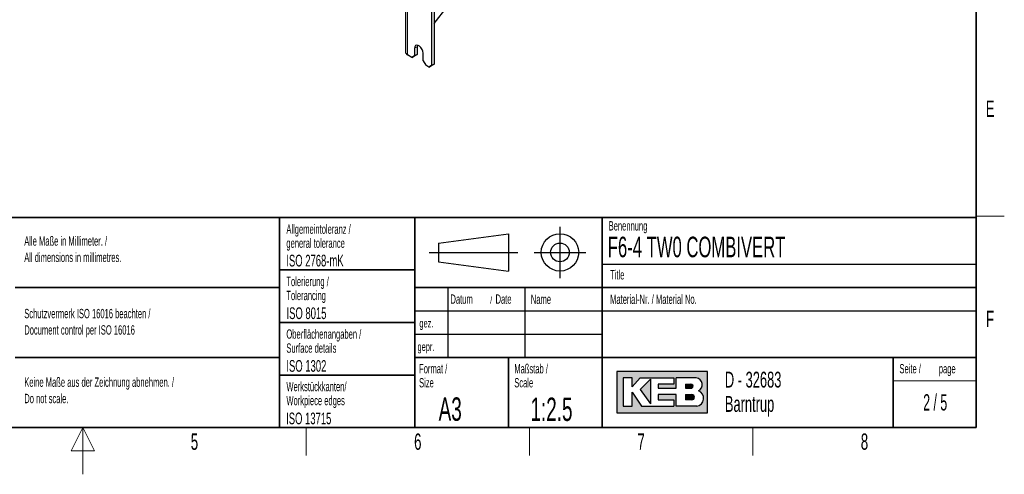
# Paper-space layout 'Blatt2' of a CAD drawing. Header units: millimetres. Extents: x 5 to 418, y 2 to 292.
# Tile 41 of 50: x 203 to 414, y 2 to 99. Entities that reach past the tile are written whole.
import ezdxf

# ---------------------------------------------------------------- set-up
doc = ezdxf.new("R2010")
doc.units = ezdxf.units.MM
doc.layers.add('SLD-0', color=7, linetype='Continuous')
doc.styles.add('SLDTEXTSTYLE0', font='TXT', dxfattribs={"width": 0.605})
doc.styles.add('SLDTEXTSTYLE1', font='TXT', dxfattribs={"width": 0.563})

# ---------------------------------------------------------------- blocks, each defined once
blk = doc.blocks.new('SW_NOTE_0_23')
at = {"layer": 'SLD-0', "color": 0, "char_height": 2, "attachment_point": 1, "style": 'SLDTEXTSTYLE0'}
for s, insert in [('Alle Maße in Millimeter. /', (0, 2.5781354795)), ('All dimensions in millimetres.', (0, -0.9218646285))]:
    blk.add_mtext(s, dxfattribs=dict(at, insert=insert))
blk = doc.blocks.new('SW_NOTE_0_26')
at = {"layer": 'SLD-0', "color": 0, "char_height": 2, "attachment_point": 1, "style": 'SLDTEXTSTYLE0'}
for s, insert in [('Keine Maße aus der Zeichnung abnehmen. /', (0, 2.5781354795)), ('Do not scale.', (0, -0.9218646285))]:
    blk.add_mtext(s, dxfattribs=dict(at, insert=insert))
blk = doc.blocks.new('SW_NOTE_0_27')
at = {"layer": 'SLD-0', "color": 0, "char_height": 2, "attachment_point": 1, "style": 'SLDTEXTSTYLE0'}
for s, insert in [('Schutzvermerk ISO 16016 beachten /', (0, 2.5781354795)), ('Document control per ISO 16016', (0, -0.9218646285))]:
    blk.add_mtext(s, dxfattribs=dict(at, insert=insert))
blk = doc.blocks.new('SW_NOTE_0_28')
at = {"layer": 'SLD-0', "color": 0, "char_height": 2, "attachment_point": 1, "style": 'SLDTEXTSTYLE0'}
for s, insert in [('Werkstückkanten/', (0, 2.5781354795)), ('Workpiece edges', (0, -0.4218645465))]:
    blk.add_mtext(s, dxfattribs=dict(at, insert=insert))
blk = doc.blocks.new('SW_NOTE_0_29')
at = {"layer": 'SLD-0', "color": 0, "char_height": 2, "attachment_point": 1, "style": 'SLDTEXTSTYLE0'}
for s, insert in [('Oberflächenangaben /', (0, 2.5781354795)), ('Surface details', (0, -0.4218645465))]:
    blk.add_mtext(s, dxfattribs=dict(at, insert=insert))
blk = doc.blocks.new('SW_NOTE_0_30')
at = {"layer": 'SLD-0', "color": 0, "char_height": 2, "attachment_point": 1, "style": 'SLDTEXTSTYLE0'}
for s, insert in [('Tolerierung /', (0, 2.5781354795)), ('Tolerancing', (0, -0.4218645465))]:
    blk.add_mtext(s, dxfattribs=dict(at, insert=insert))
blk = doc.blocks.new('SW_NOTE_0_31')
at = {"layer": 'SLD-0', "color": 0, "char_height": 2, "attachment_point": 1, "style": 'SLDTEXTSTYLE0'}
for s, insert in [('Allgemeintoleranz /', (0, 2.5781354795)), ('general tolerance', (0, -0.4218645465))]:
    blk.add_mtext(s, dxfattribs=dict(at, insert=insert))
blk = doc.blocks.new('SW_NOTE_0_32')
at = {"layer": 'SLD-0', "color": 0, "char_height": 2, "attachment_point": 1, "style": 'SLDTEXTSTYLE0'}
for s, insert in [('Format /', (0, 2.5781354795)), ('Size', (0, -0.4218645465))]:
    blk.add_mtext(s, dxfattribs=dict(at, insert=insert))
blk = doc.blocks.new('SW_NOTE_0_33')
at = {"layer": 'SLD-0', "color": 0, "attachment_point": 1, "style": 'SLDTEXTSTYLE0'}
for s, insert, char_height in [('Datum', (0, 2.5781354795), 2), ('/', (8.4829859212, 2.0780460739), 1.5), ('Date', (9.6392361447, 2.5781354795), 2)]:
    blk.add_mtext(s, dxfattribs=dict(at, insert=insert, char_height=char_height))
blk = doc.blocks.new('SW_NOTE_0_34')
at = {"layer": 'SLD-0', "color": 0, "char_height": 2, "attachment_point": 1, "style": 'SLDTEXTSTYLE0'}
for s, insert in [('Maßstab /', (0, 2.5781354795)), ('Scale', (0, -0.4218645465))]:
    blk.add_mtext(s, dxfattribs=dict(at, insert=insert))
blk = doc.blocks.new('SW_NOTE_0_35')
at = {"layer": 'SLD-0', "color": 0, "char_height": 3.4, "attachment_point": 1, "style": 'SLDTEXTSTYLE0'}
for s, insert in [('D - 32683', (0, 4.3828303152)), ('Barntrup', (0, -0.8171696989))]:
    blk.add_mtext(s, dxfattribs=dict(at, insert=insert))
blk = doc.blocks.new('SW_NOTE_0_36')
at = {"layer": 'SLD-0', "color": 0, "char_height": 2, "attachment_point": 1, "style": 'SLDTEXTSTYLE0'}
for s, insert in [('Seite /', (0, 2.5781354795)), ('page', (8.413542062, 2.5784205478))]:
    blk.add_mtext(s, dxfattribs=dict(at, insert=insert))

psp = doc.layouts.new('Blatt2')

# ---------------------------------------------------------------- hatches: boundary and pattern name
at = {"linetype": 'Continuous'}
h = psp.add_hatch(color=7, dxfattribs=at)
h.paths.add_polyline_path([(331.1423676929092, 15.18257760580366), (350.5207896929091, 15.18257760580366), (350.5207896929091, 24.04128480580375), (331.1423676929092, 24.04128480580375)], flags=0)
edge = h.paths.add_edge_path(flags=0)
edge.add_arc((347.9991875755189, 18.26988521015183), 1.720915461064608, -81.72003226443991, 70.17096003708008, ccw=False)
edge.add_line((348.2470169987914, 16.56690822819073), (348.2293995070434, 16.56675060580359))
edge.add_line((348.2293995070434, 16.56675060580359), (343.8767592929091, 16.56675060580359))
edge.add_line((343.8767592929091, 16.56675060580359), (343.8767592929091, 19.05826200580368))
edge.add_line((343.8767592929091, 19.05826200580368), (340.0010748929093, 19.05826200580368))
edge.add_line((340.0010748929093, 19.05826200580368), (340.0010748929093, 17.95092360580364))
edge.add_line((340.0010748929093, 17.95092360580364), (343.3230900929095, 17.95092360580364))
edge.add_line((343.3230900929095, 17.95092360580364), (343.3230900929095, 16.56675060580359))
edge.add_line((343.3230900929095, 16.56675060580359), (336.4022250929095, 16.56675060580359))
edge.add_line((336.4022250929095, 16.56675060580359), (334.4643828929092, 19.61193120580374))
edge.add_line((334.4643828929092, 19.61193120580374), (334.4643828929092, 16.56675060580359))
edge.add_line((334.4643828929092, 16.56675060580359), (332.5265406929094, 16.56675060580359))
edge.add_line((332.5265406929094, 16.56675060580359), (332.5265406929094, 22.65711180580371))
edge.add_line((332.5265406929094, 22.65711180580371), (334.4643828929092, 22.65711180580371))
edge.add_line((334.4643828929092, 22.65711180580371), (334.4643828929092, 20.71926960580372))
edge.add_line((334.4643828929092, 20.71926960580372), (336.1253904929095, 22.65711180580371))
edge.add_line((336.1253904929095, 22.65711180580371), (343.3230900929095, 22.65711180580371))
edge.add_line((343.3230900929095, 22.65711180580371), (343.3230900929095, 21.27293880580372))
edge.add_line((343.3230900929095, 21.27293880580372), (340.0010748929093, 21.27293880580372))
edge.add_line((340.0010748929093, 21.27293880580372), (340.0010748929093, 20.44243500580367))
edge.add_line((340.0010748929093, 20.44243500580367), (343.8767592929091, 20.44243500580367))
edge.add_line((343.8767592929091, 20.44243500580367), (343.8767592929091, 22.65711180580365))
edge.add_line((343.8767592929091, 22.65711180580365), (348.1497422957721, 22.65711180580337))
edge.add_line((348.1497422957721, 22.65711180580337), (348.151741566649, 22.65711180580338))
edge.add_line((348.151741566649, 22.65711180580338), (348.1521661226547, 22.65713246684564))
edge.add_arc((347.9523797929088, 21.20834406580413), 1.462498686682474, -64.4589412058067, 82.1484933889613, ccw=False)
psp.add_hatch(color=7, dxfattribs=at).paths.add_polyline_path([(338.3400672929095, 17.12041980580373), (338.3400672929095, 22.38027720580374), (336.1253904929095, 20.16560040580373)], flags=0)
h = psp.add_hatch(color=7, dxfattribs=at)
edge = h.paths.add_edge_path(flags=0)
edge.add_line((345.8146014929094, 20.44243500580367), (346.974194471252, 20.44243500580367))
edge.add_arc((347.0534490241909, 20.85768690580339), 0.4227474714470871, 259.1945394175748, 460.8054605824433)
edge.add_line((346.9741944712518, 21.27293880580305), (345.8146014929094, 21.27293880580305))
edge.add_line((345.8146014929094, 21.27293880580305), (345.8146014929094, 20.44243500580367))
h = psp.add_hatch(color=7, dxfattribs=at)
edge = h.paths.add_edge_path(flags=0)
edge.add_line((345.8146014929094, 17.95092360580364), (347.1991847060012, 17.95092360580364))
edge.add_arc((347.1991847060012, 18.50459280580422), 0.5536692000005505, 270.0000000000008, 450.0000000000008)
edge.add_line((347.1991847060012, 19.05826200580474), (347.1703327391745, 19.05826200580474))
edge.add_line((347.1703327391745, 19.05826200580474), (345.8146014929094, 19.05826200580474))
edge.add_line((345.8146014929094, 19.05826200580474), (345.8146014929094, 17.95092360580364))

# ---------------------------------------------------------------- linework, layer by layer
at = {"color": 7, "linetype": 'Continuous', "lineweight": 25}
for p, q in [((285.958870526, 214.9118546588), (285.958870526, 92.4307328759)), ((291.5186688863, 210.6664304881), (291.5186688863, 89.491771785)), ((292.0843544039, 210.9929937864), (292.0843544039, 89.8183350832)), ((292.0843533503, 98.5249477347), (294.9127801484, 102.0434829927)), ((287.9265667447, 93.1985282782), (287.9265667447, 91.5654482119)), ((288.5404324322, 93.8337406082), (288.4922522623, 93.5250915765)), ((288.4922522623, 93.5250915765), (288.4922522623, 91.8920115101)), ((287.3608801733, 91.2387781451), (286.4275002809, 91.7776068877)), ((287.3608801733, 91.2387781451), (287.9265667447, 91.5654482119)), ((287.926565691, 91.5653414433), (287.3608801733, 91.2387781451)), ((288.4922522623, 91.8920115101), (287.926565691, 91.5653414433)), ((287.9265667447, 91.5654482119), (288.4922522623, 91.8920115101)), ((289.7367591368, 90.5204463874), (289.7367591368, 92.1535264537)), ((289.7367591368, 90.5204463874), (290.3024457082, 89.5406485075)), ((290.9529823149, 89.1651017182), (290.3024457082, 89.5406485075)), ((290.9529823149, 89.1651017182), (291.5186688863, 89.491771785)), ((291.5186678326, 89.4916650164), (290.9529823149, 89.1651017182)), ((292.0843544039, 89.8183350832), (291.5186678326, 89.4916650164)), ((291.5186688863, 89.491771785), (292.0843544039, 89.8183350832))]:
    psp.add_line(p, q, dxfattribs=at)
at = {"color": 7, "linetype": 'Continuous', "lineweight": 18}
for p, q in [((286.4275002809, 214.2587286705), (286.4275002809, 91.7776068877)), ((287.9265667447, 93.1985282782), (288.4922522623, 93.5250915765))]:
    psp.add_line(p, q, dxfattribs=at)
at = {"color": 7, "linetype": 'Continuous', "lineweight": 25, "flags": 128}
psp.add_lwpolyline([(289.7367591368, 92.1535264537), (289.6821747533, 92.5425108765), (289.5250070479, 92.9475941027), (289.2842115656, 93.3199245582), (288.9888316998, 93.6145902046), (288.6744941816, 93.7960533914), (288.3791143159, 93.8424260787), (288.1383188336, 93.7481121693), (287.9811490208, 93.5244921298), (287.9265667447, 93.1985282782)], dxfattribs=at)
at = {"color": 7, "linetype": 'Continuous', "lineweight": 25}
psp.add_arc((286.7595960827, 92.5105798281), 0.8046968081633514, 185.6946095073, 245.625643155, dxfattribs=at)
at = {"layer": 'SLD-0', "lineweight": 35}
for p, q in [((408, 12), (408, 282.5)), ((135, 57), (408, 57)), ((259, 57), (259, 12)), ((288, 57), (288, 12)), ((328, 57.0000000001), (328, 12)), ((408, 57), (408, 12)), ((259, 45.75), (288, 45.75)), ((202.5, 42), (259, 42)), ((408, 42), (288, 42)), ((259, 34.5), (288, 34.5)), ((202.5, 27), (259, 27)), ((288, 27), (408, 27)), ((308, 27), (308, 12)), ((390.2572074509, 27), (390.2572074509, 12)), ((259, 23.25), (288, 23.25)), ((26, 12), (408, 12)), ((135, 12), (408, 12))]:
    psp.add_line(p, q, dxfattribs=at)
at = {"layer": 'SLD-0', "lineweight": 18}
for p, q in [((408, 57.25), (414, 57.25)), ((390.2572074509, 22), (408, 22)), ((217, 12), (214.5, 7)), ((217, 2), (217, 12)), ((219.5, 7), (217, 12)), ((264.75, 6), (264.75, 12)), ((312.5, 6), (312.5, 12)), ((360.25, 6), (360.25, 12)), ((214.5, 7), (219.5, 7))]:
    psp.add_line(p, q, dxfattribs=at)
at = {"layer": 'SLD-0'}
for p, q in [((319, 55), (319, 44)), ((293, 51.5), (308, 53.5)), ((308, 53.5), (308, 45.5)), ((293, 51.5), (293, 47.5)), ((291, 49.5), (310, 49.5)), ((313.5, 49.5), (324.5, 49.5)), ((293, 47.5), (308, 45.5)), ((328, 47.0000000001), (408, 47.0000000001)), ((295, 42), (295, 27)), ((311.5, 42), (311.5, 27)), ((288, 37), (408, 37)), ((288, 32), (328, 32)), ((348.1497422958, 22.6571118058), (348.1517415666, 22.6571118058)), ((348.1517415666, 22.6571118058), (348.1521661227, 22.6571324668)), ((348.229399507, 16.5667506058), (348.2470169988, 16.5669082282))]:
    psp.add_line(p, q, dxfattribs=at)
at = {"layer": 'SLD-0', "linetype": 'Continuous'}
for p, q in [((350.5207896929, 24.0412848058), (331.1423676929, 24.0412848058)), ((331.1423676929, 24.0412848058), (331.1423676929, 15.1825776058)), ((350.5207896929, 15.1825776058), (350.5207896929, 24.0412848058)), ((334.4643828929, 22.6571118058), (332.5265406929, 22.6571118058)), ((332.5265406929, 22.6571118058), (332.5265406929, 16.5667506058)), ((334.4643828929, 20.7192696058), (336.1253904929, 22.6571118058)), ((334.4643828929, 20.7192696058), (334.4643828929, 22.6571118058)), ((336.1253904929, 22.6571118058), (343.3230900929, 22.6571118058)), ((338.3400672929, 22.3802772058), (336.1253904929, 20.1656004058)), ((338.3400672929, 22.3802772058), (338.3400672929, 17.1204198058)), ((340.0010748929, 21.2729388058), (340.0010748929, 20.4424350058)), ((343.3230900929, 21.2729388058), (340.0010748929, 21.2729388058)), ((343.3230900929, 22.6571118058), (343.3230900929, 21.2729388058)), ((348.1497422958, 22.6571118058), (343.8767592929, 22.6571118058)), ((343.8767592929, 20.4424350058), (343.8767592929, 22.6571118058)), ((345.8146014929, 21.2729388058), (346.9741944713, 21.2729388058)), ((345.8146014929, 21.2729388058), (345.8146014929, 20.4424350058)), ((348.1497422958, 22.6571118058), (348.1517415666, 22.6571118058)), ((348.1517415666, 22.6571118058), (348.1521661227, 22.6571324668)), ((334.4643828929, 16.5667506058), (334.4643828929, 19.6119312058)), ((334.4643828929, 19.6119312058), (336.4022250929, 16.5667506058)), ((336.1253904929, 20.1656004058), (338.3400672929, 17.1204198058)), ((340.0010748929, 20.4424350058), (343.8767592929, 20.4424350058)), ((340.0010748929, 19.0582620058), (340.0010748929, 17.9509236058)), ((343.8767592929, 19.0582620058), (340.0010748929, 19.0582620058)), ((343.8767592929, 16.5667506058), (343.8767592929, 19.0582620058)), ((345.8146014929, 20.4424350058), (346.9741944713, 20.4424350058)), ((345.8146014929, 19.0582620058), (347.199184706, 19.0582620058)), ((345.8146014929, 19.0582620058), (345.8146014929, 17.9509236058)), ((347.1703327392, 19.0582620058), (347.199184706, 19.0582620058)), ((340.0010748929, 17.9509236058), (343.3230900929, 17.9509236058)), ((343.3230900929, 17.9509236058), (343.3230900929, 16.5667506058)), ((347.199184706, 17.9509236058), (345.8146014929, 17.9509236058)), ((331.1423676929, 15.1825776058), (350.5207896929, 15.1825776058)), ((332.5265406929, 16.5667506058), (334.4643828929, 16.5667506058)), ((336.4022250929, 16.5667506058), (343.3230900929, 16.5667506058)), ((348.229399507, 16.5667506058), (343.8767592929, 16.5667506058)), ((348.229399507, 16.5667506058), (348.2470169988, 16.5669082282))]:
    psp.add_line(p, q, dxfattribs=at)
at = {"layer": 'SLD-0'}
for radius in [4.000000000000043, 2.000000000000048]:
    psp.add_circle((319, 49.5), radius, dxfattribs=at)
at = {"layer": 'SLD-0', "linetype": 'Continuous'}
for centre, radius, start, end in [((347.0534490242, 20.8576869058), 0.4227474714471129, 259.1945394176, 100.8054605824), ((347.9523797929, 21.2083440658), 1.462498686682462, 295.5410587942, 82.148493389), ((347.199184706, 18.5045928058), 0.5536692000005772, 270, 90), ((347.9991875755, 18.2698852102), 1.720915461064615, 278.2799677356, 70.1709600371)]:
    psp.add_arc(centre, radius, start, end, dxfattribs=at)

# ---------------------------------------------------------------- block references
at = {"layer": 'SLD-0'}
for name, p in [('SW_NOTE_0_31', (260.5043854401, 52.9003064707)), ('SW_NOTE_0_23', (204.4639500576, 50.3606872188)), ('SW_NOTE_0_30', (260.5022836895, 41.7004098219)), ('SW_NOTE_0_33', (295.5861619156, 37.9261102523)), ('SW_NOTE_0_27', (204.4639500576, 34.8276741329)), ('SW_NOTE_0_29', (260.5027641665, 30.4450935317)), ('SW_NOTE_0_32', (288.8790098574, 23.0287702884)), ('SW_NOTE_0_34', (309.2314641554, 23.0287700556)), ('SW_NOTE_0_36', (391.5827404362, 23.0329928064)), ('SW_NOTE_0_35', (354.2591907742, 19.5828264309)), ('SW_NOTE_0_26', (204.4639500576, 20.1508694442)), ('SW_NOTE_0_28', (260.5090753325, 19.2125013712))]:
    psp.add_blockref(name, p, dxfattribs=at)

# ---------------------------------------------------------------- texts
for s, insert, char_height, attachment_point, style in [('E', (410.9815679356, 82.0010772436), 3.5, 2, 'SLDTEXTSTYLE0'), ('Benennung', (329.4092408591, 56.1865848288), 2, 1, 'SLDTEXTSTYLE0'), ('F6-4 TW0 COMBIVERT', (329.222041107, 52.8643539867), 4.4, 1, 'SLDTEXTSTYLE0'), ('ISO 2768-mK', (260.4940938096, 48.9932287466), 2.5, 1, 'SLDTEXTSTYLE0'), ('Title', (329.7169273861, 45.7051426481), 2, 1, 'SLDTEXTSTYLE0'), ('Name', (312.770034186, 40.4793879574), 2, 1, 'SLDTEXTSTYLE0'), ('Material-Nr. / Material No.', (329.7169273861, 40.4793879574), 2, 1, 'SLDTEXTSTYLE0'), ('ISO 8015', (260.5277662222, 37.732972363), 2.5, 1, 'SLDTEXTSTYLE0'), ('F', (410.9536166, 37.0010772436), 3.5, 2, 'SLDTEXTSTYLE0'), ('gez.', (288.9470592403, 35.2328921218), 1.8, 1, 'SLDTEXTSTYLE0'), ('gepr.', (288.5445949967, 30.2118970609), 1.8, 1, 'SLDTEXTSTYLE0'), ('ISO 1302', (260.5038336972, 26.4529504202), 2.5, 1, 'SLDTEXTSTYLE0'), ('2 / 5', (399.2267893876, 19.1523676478), 3.5, 2, 'SLDTEXTSTYLE1'), ('A3', (293.0566699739, 18.4626222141), 5, 1, 'SLDTEXTSTYLE0'), ('1:2.5', (312.6833009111, 18.426931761), 5, 1, 'SLDTEXTSTYLE0'), ('ISO 13715', (260.4472726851, 15.2160422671), 2.5, 1, 'SLDTEXTSTYLE0'), ('5', (240.8527123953, 10.7429955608), 3.5, 2, 'SLDTEXTSTYLE0'), ('6', (288.6027123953, 10.7429955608), 3.5, 2, 'SLDTEXTSTYLE0'), ('7', (336.3527123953, 10.7429955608), 3.5, 2, 'SLDTEXTSTYLE0'), ('8', (384.1027123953, 10.7429955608), 3.5, 2, 'SLDTEXTSTYLE0')]:
    psp.add_mtext(s, dxfattribs=dict(at, insert=insert, char_height=char_height, attachment_point=attachment_point, style=style))

doc.saveas('drawing.dxf')
